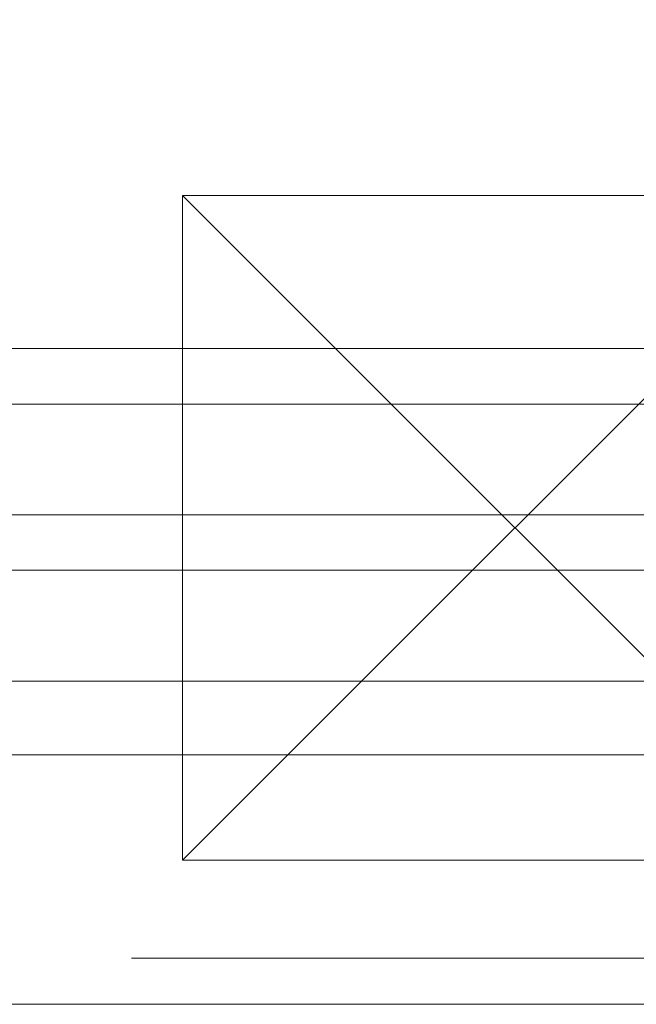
# Model space of a CAD drawing. Header units: millimetres. Extents: x 144573 to 336993, y 74252 to 247042.
# Tile 223 of 256: x 165982 to 166049, y 174615 to 174722. Entities that reach past the tile are written whole.
import ezdxf

# ---------------------------------------------------------------- set-up
doc = ezdxf.new("R2010")
doc.units = ezdxf.units.MM
doc.linetypes.add('ČÁRKOVANÁ', pattern=[19.05, 12.7, -6.35])
doc.layers.add('FASÁDA DETAILNÍ', color=255, linetype='Continuous', lineweight=0)

msp = doc.modelspace()

# ---------------------------------------------------------------- linework, layer by layer
at = {"layer": 'FASÁDA DETAILNÍ'}
for p, q in [((169681.98, 174686.259), (165483.48, 174686.259)), ((165483.48, 174680.259), (169681.98, 174680.259)), ((169681.98, 174668.259), (165483.48, 174668.259)), ((165483.48, 174662.259), (169681.98, 174662.259)), ((169681.98, 174650.259), (165483.48, 174650.259)), ((165483.48, 174642.259), (169681.98, 174642.259))]:
    msp.add_line(p, q, dxfattribs=at)
for points in [[(173301.48, 174615.259), (146721.48, 174615.259), (146721.48, 198295.259), (173301.48, 198295.259)], [(166071.479, 174702.853), (166071.479, 174630.853), (165999.479, 174630.853), (165999.479, 174702.853)]]:
    msp.add_lwpolyline(points, close=True, dxfattribs=at)
at = {"layer": 'FASÁDA DETAILNÍ', "linetype": 'ČÁRKOVANÁ', "ltscale": 5}
msp.add_lwpolyline([(173296.48, 174620.259), (146726.48, 174620.259), (146726.48, 198290.259), (173296.48, 198290.259)], close=True, dxfattribs=at)
at = {"layer": 'FASÁDA DETAILNÍ'}
for points in [[(165999.479, 174702.853), (166071.479, 174630.853)], [(165999.479, 174630.853), (166071.479, 174702.853)]]:
    msp.add_lwpolyline(points, dxfattribs=at)

doc.saveas('drawing.dxf')
